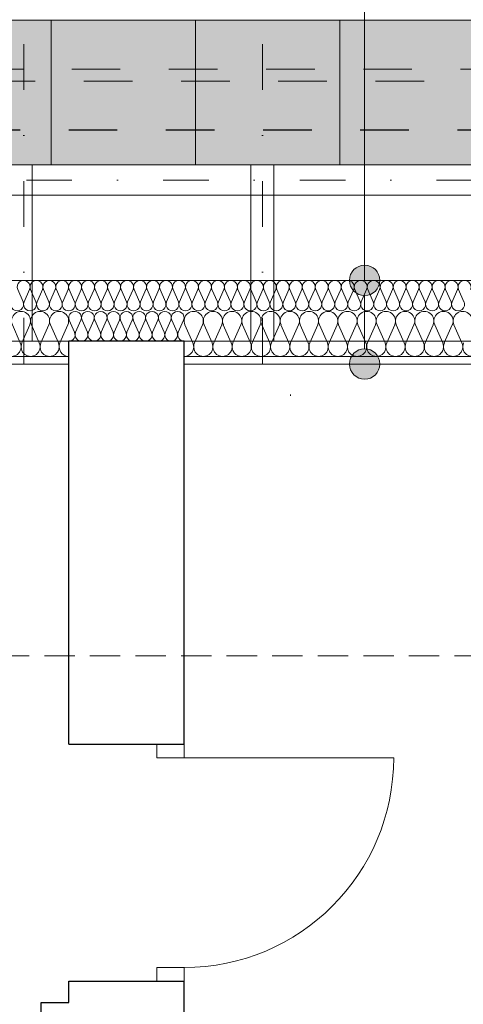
# Model space of a CAD drawing. Extents: x -613240 to -325500, y -25863 to 152403.
# Tile 211 of 254: x -427136 to -425676, y 106217 to 109455. Entities that reach past the tile are written whole.
import ezdxf

# ---------------------------------------------------------------- set-up
doc = ezdxf.new("R2010")
doc.units = 0
doc.header["$MEASUREMENT"] = 0
for name, pattern in [('Dot & Dashed', [450, 150, -150, 0, -150]), ('Krawędzie ukryte', [150, 100, -50]), ('Przerywana', [320, 160, -160])]:
    doc.linetypes.add(name, pattern=pattern)
for name, color, linetype, lineweight, true_color in [('Arch dachowki_Nr_Pióra__81', 7, 'Continuous', 9, 0x6a6a6a), ('Arch ocieplenie_Nr_Pióra__44', 7, 'Continuous', 13, 0x029e21), ('Arch wykończenie_Nr_Pióra__3', 7, 'Continuous', 18, 0xff6600), ('Arch wykończenie_Nr_Pióra__4', 7, 'Continuous', 13, 0x029e21), ('arch wypelnienia_Nr_Pióra__2', 7, 'Continuous', 13, 0x7f7f7f), ('instalacja CO_Nr_Pióra__4', 7, 'Continuous', 13, 0x029e21), ('Inwent Izolacje_Nr_Pióra__44', 7, 'Continuous', 13, 0x029e21), ('INWENT KONST. DREWNIANA_Nr_Pióra__2', 7, 'Continuous', 13, 0x7f7f7f), ('INWENT.ŚCIANY_Nr_Pióra__2', 7, 'Continuous', 13, 0x7f7f7f)]:
    doc.layers.add(name, color=color, linetype=linetype, lineweight=lineweight, true_color=true_color)
for name, color, linetype in [('Arch ocieplenie', 7, 'Continuous'), ('Arch opisy', 7, 'Continuous'), ('Inwent Izolacje', 7, 'Continuous')]:
    doc.layers.add(name, color=color, linetype=linetype)
for name, color, linetype, lineweight in [('Arch opisy_Nr_Pióra__21', 7, 'Continuous', 9), ('INWENT DACH_Nr_Pióra__21', 7, 'Continuous', 9), ('INWENT KONST. DREWNIANA_Nr_Pióra__21', 7, 'Continuous', 9), ('INWENT. DRZWI_Nr_Pióra__5', 7, 'Continuous', 13), ('INWENT.ŚCIANY_Nr_Pióra__1', 7, 'Continuous', 25), ('INWENT.ŚCIANY_Nr_Pióra__21', 7, 'Continuous', 9), ('Istniejące stropy_Nr_Pióra__5', 7, 'Continuous', 13)]:
    doc.layers.add(name, color=color, linetype=linetype, lineweight=lineweight)

# ---------------------------------------------------------------- blocks, each defined once
blk = doc.blocks.new('Izolacja cieplna 14_221', base_point=(-426974.9, 108497.6))
at = {"layer": 'Arch ocieplenie_Nr_Pióra__44', "linetype": 'Continuous'}
for p, q in [((-426973.2, 108567.8), (-426955.4, 108527.4)), ((-426951.8, 108527.4), (-426934, 108567.8)), ((-426930.4, 108567.8), (-426912.7, 108527.4)), ((-426909.1, 108527.4), (-426891.3, 108567.8)), ((-426887.7, 108567.8), (-426869.9, 108527.4)), ((-426866.3, 108527.4), (-426848.6, 108567.8)), ((-426845, 108567.8), (-426827.2, 108527.4)), ((-426823.6, 108527.4), (-426805.8, 108567.8)), ((-426802.2, 108567.8), (-426784.5, 108527.4)), ((-426780.9, 108527.4), (-426763.1, 108567.8)), ((-426759.5, 108567.8), (-426741.7, 108527.4)), ((-426738.2, 108527.4), (-426720.4, 108567.8)), ((-426716.8, 108567.8), (-426699, 108527.4)), ((-426695.4, 108527.4), (-426677.7, 108567.8)), ((-426674.1, 108567.8), (-426656.3, 108527.4)), ((-426652.7, 108527.4), (-426634.9, 108567.8)), ((-426631.3, 108567.8), (-426613.6, 108527.4)), ((-426610, 108527.4), (-426592.2, 108567.8)), ((-426588.6, 108567.8), (-426570.8, 108527.4)), ((-426567.2, 108527.4), (-426549.5, 108567.8)), ((-426545.9, 108567.8), (-426528.1, 108527.4)), ((-426524.5, 108527.4), (-426506.7, 108567.8)), ((-426503.2, 108567.8), (-426485.4, 108527.4)), ((-426481.8, 108527.4), (-426464, 108567.8)), ((-426460.4, 108567.8), (-426442.7, 108527.4)), ((-426439.1, 108527.4), (-426421.3, 108567.8)), ((-426417.7, 108567.8), (-426399.9, 108527.4)), ((-426396.3, 108527.4), (-426378.6, 108567.8)), ((-426375, 108567.8), (-426357.2, 108527.4)), ((-426353.6, 108527.4), (-426335.8, 108567.8)), ((-426332.2, 108567.8), (-426314.5, 108527.4)), ((-426310.9, 108527.4), (-426293.1, 108567.8)), ((-426289.5, 108567.8), (-426271.7, 108527.4)), ((-426268.2, 108527.4), (-426250.4, 108567.8)), ((-426246.8, 108567.8), (-426229, 108527.4)), ((-426225.4, 108527.4), (-426207.7, 108567.8)), ((-426204.1, 108567.8), (-426186.3, 108527.4)), ((-426182.7, 108527.4), (-426164.9, 108567.8)), ((-426161.3, 108567.8), (-426143.6, 108527.4)), ((-426140, 108527.4), (-426122.2, 108567.8)), ((-426118.6, 108567.8), (-426100.8, 108527.4)), ((-426097.2, 108527.4), (-426079.5, 108567.8)), ((-426075.9, 108567.8), (-426058.1, 108527.4)), ((-426054.5, 108527.4), (-426036.7, 108567.8)), ((-426033.2, 108567.8), (-426015.4, 108527.4)), ((-426011.8, 108527.4), (-425994, 108567.8)), ((-425990.4, 108567.8), (-425972.7, 108527.4)), ((-425969.1, 108527.4), (-425951.3, 108567.8)), ((-425947.7, 108567.8), (-425929.9, 108527.4)), ((-425926.3, 108527.4), (-425908.6, 108567.8)), ((-425905, 108567.8), (-425887.2, 108527.4)), ((-425883.6, 108527.4), (-425865.8, 108567.8)), ((-425862.2, 108567.8), (-425844.5, 108527.4)), ((-425840.9, 108527.4), (-425823.1, 108567.8)), ((-425819.5, 108567.8), (-425801.7, 108527.4)), ((-425798.2, 108527.4), (-425780.4, 108567.8)), ((-425776.8, 108567.8), (-425759, 108527.4)), ((-425755.4, 108527.4), (-425737.7, 108567.8)), ((-425734.1, 108567.8), (-425716.3, 108527.4)), ((-425712.7, 108527.4), (-425694.9, 108567.8)), ((-425691.3, 108567.8), (-425673.6, 108527.4))]:
    blk.add_line(p, q, dxfattribs=at)
for centre, start_param, end_param in [((-426953.6, 108576.3), 5.870392, 9.837571), ((-426910.9, 108576.3), 5.870392, 9.837571), ((-426868.1, 108576.3), 5.870392, 9.837571), ((-426825.4, 108576.3), 5.870392, 9.837571), ((-426782.7, 108576.3), 5.870392, 9.837571), ((-426739.9, 108576.3), 5.870392, 9.837571), ((-426697.2, 108576.3), 5.870392, 9.837571), ((-426654.5, 108576.3), 5.870392, 9.837571), ((-426611.8, 108576.3), 5.870392, 9.837571), ((-426569, 108576.3), 5.870392, 9.837571), ((-426526.3, 108576.3), 5.870392, 9.837571), ((-426483.6, 108576.3), 5.870392, 9.837571), ((-426440.9, 108576.3), 5.870392, 9.837571), ((-426398.1, 108576.3), 5.870392, 9.837571), ((-426355.4, 108576.3), 5.870392, 9.837571), ((-426312.7, 108576.3), 5.870392, 9.837571), ((-426269.9, 108576.3), 5.870392, 9.837571), ((-426227.2, 108576.3), 5.870392, 9.837571), ((-426184.5, 108576.3), 5.870392, 9.837571), ((-426141.8, 108576.3), 5.870392, 9.837571), ((-426099, 108576.3), 5.870392, 9.837571), ((-426056.3, 108576.3), 5.870392, 9.837571), ((-426013.6, 108576.3), 5.870392, 9.837571), ((-425970.9, 108576.3), 5.870392, 9.837571), ((-425928.1, 108576.3), 5.870392, 9.837571), ((-425885.4, 108576.3), 5.870392, 9.837571), ((-425842.7, 108576.3), 5.870392, 9.837571), ((-425799.9, 108576.3), 5.870392, 9.837571), ((-425757.2, 108576.3), 5.870392, 9.837571), ((-425714.5, 108576.3), 5.870392, 9.837571), ((-425671.8, 108576.3), 5.870392, 9.837571), ((-426974.9, 108518.9), 4.712389, 6.695979), ((-426932.2, 108518.9), 2.7288, 6.695979), ((-426889.5, 108518.9), 2.7288, 6.695979), ((-426846.8, 108518.9), 2.7288, 6.695979), ((-426804, 108518.9), 2.7288, 6.695979), ((-426761.3, 108518.9), 2.7288, 6.695979), ((-426718.6, 108518.9), 2.7288, 6.695979), ((-426675.9, 108518.9), 2.7288, 6.695979), ((-426633.1, 108518.9), 2.7288, 6.695979), ((-426590.4, 108518.9), 2.7288, 6.695979), ((-426547.7, 108518.9), 2.7288, 6.695979), ((-426504.9, 108518.9), 2.7288, 6.695979), ((-426462.2, 108518.9), 2.7288, 6.695979), ((-426419.5, 108518.9), 2.7288, 6.695979), ((-426376.8, 108518.9), 2.7288, 6.695979), ((-426334, 108518.9), 2.7288, 6.695979), ((-426291.3, 108518.9), 2.7288, 6.695979), ((-426248.6, 108518.9), 2.7288, 6.695979), ((-426205.9, 108518.9), 2.7288, 6.695979), ((-426163.1, 108518.9), 2.7288, 6.695979), ((-426120.4, 108518.9), 2.7288, 6.695979), ((-426077.7, 108518.9), 2.7288, 6.695979), ((-426034.9, 108518.9), 2.7288, 6.695979), ((-425992.2, 108518.9), 2.7288, 6.695979), ((-425949.5, 108518.9), 2.7288, 6.695979), ((-425906.8, 108518.9), 2.7288, 6.695979), ((-425864, 108518.9), 2.7288, 6.695979), ((-425821.3, 108518.9), 2.7288, 6.695979), ((-425778.6, 108518.9), 2.7288, 6.695979), ((-425735.9, 108518.9), 2.7288, 6.695979), ((-425693.1, 108518.9), 2.7288, 6.695979)]:
    blk.add_ellipse(centre, major_axis=(21.4, 0), ratio=0.995514, start_param=start_param, end_param=end_param, dxfattribs=at)
blk = doc.blocks.new('Izolacja cieplna 14_222', base_point=(-429854.9, 108497.6))
at = {"layer": 'Arch ocieplenie_Nr_Pióra__44', "linetype": 'Continuous'}
for p, q in [((-427142.6, 108567.8), (-427125, 108527.4)), ((-427121.4, 108527.4), (-427103.8, 108567.8)), ((-427100.2, 108567.8), (-427082.6, 108527.4)), ((-427079.1, 108527.4), (-427061.4, 108567.8)), ((-427057.9, 108567.8), (-427040.3, 108527.4)), ((-427036.7, 108527.4), (-427019.1, 108567.8)), ((-427015.5, 108567.8), (-426997.9, 108527.4)), ((-426994.3, 108527.4), (-426976.7, 108567.8))]:
    blk.add_line(p, q, dxfattribs=at)
for centre, start_param, end_param in [((-427123.2, 108576.3), 4.299595, 8.266775), ((-427080.8, 108576.3), 4.299595, 8.266775), ((-427038.5, 108576.3), 4.299595, 8.266775), ((-426996.1, 108576.3), 4.299595, 8.266775), ((-427144.4, 108518.9), 1.158004, 5.125183), ((-427102, 108518.9), 1.158004, 5.125183), ((-427059.7, 108518.9), 1.158004, 5.125183), ((-427017.3, 108518.9), 1.158004, 5.125183), ((-426974.9, 108518.9), 1.158004, 3.141593)]:
    blk.add_ellipse(centre, major_axis=(0, 21.3), ratio=0.995705, start_param=start_param, end_param=end_param, dxfattribs=at)
blk = doc.blocks.new('Izolacja cieplna 14_356', base_point=(-426974.9, 108397.6))
at = {"layer": 'Inwent Izolacje_Nr_Pióra__44', "linetype": 'Continuous'}
for p, q in [((-426973.2, 108466.5), (-426955.6, 108426.9)), ((-426952.1, 108426.9), (-426934.5, 108466.5)), ((-426931, 108466.5), (-426913.4, 108426.9)), ((-426909.8, 108426.9), (-426892.3, 108466.5)), ((-426888.7, 108466.5), (-426871.2, 108426.9)), ((-426867.6, 108426.9), (-426850.1, 108466.5)), ((-426846.5, 108466.5), (-426828.9, 108426.9)), ((-426825.4, 108426.9), (-426807.8, 108466.5)), ((-426804.3, 108466.5), (-426786.7, 108426.9)), ((-426783.2, 108426.9), (-426765.6, 108466.5)), ((-426762.1, 108466.5), (-426744.5, 108426.9)), ((-426741, 108426.9), (-426723.4, 108466.5)), ((-426719.8, 108466.5), (-426702.3, 108426.9)), ((-426698.7, 108426.9), (-426681.2, 108466.5)), ((-426677.6, 108466.5), (-426660.1, 108426.9)), ((-426656.5, 108426.9), (-426638.9, 108466.5)), ((-426635.4, 108466.5), (-426617.8, 108426.9)), ((-426614.3, 108426.9), (-426596.7, 108466.5))]:
    blk.add_line(p, q, dxfattribs=at)
for centre, start_param, end_param in [((-426953.8, 108474.9), 5.870392, 9.837571), ((-426911.6, 108474.9), 5.870392, 9.837571), ((-426869.4, 108474.9), 5.870392, 9.837571), ((-426827.2, 108474.9), 5.870392, 9.837571), ((-426784.9, 108474.9), 5.870392, 9.837571), ((-426742.7, 108474.9), 5.870392, 9.837571), ((-426700.5, 108474.9), 5.870392, 9.837571), ((-426658.3, 108474.9), 5.870392, 9.837571), ((-426616.1, 108474.9), 5.870392, 9.837571), ((-426974.9, 108418.5), 4.712389, 6.695979), ((-426932.7, 108418.5), 2.7288, 6.695979), ((-426890.5, 108418.5), 2.7288, 6.695979), ((-426848.3, 108418.5), 2.7288, 6.695979), ((-426806.1, 108418.5), 2.7288, 6.695979), ((-426763.8, 108418.5), 2.7288, 6.695979), ((-426721.6, 108418.5), 2.7288, 6.695979), ((-426679.4, 108418.5), 2.7288, 6.695979), ((-426637.2, 108418.5), 2.7288, 6.695979), ((-426594.9, 108418.5), 2.7288, 4.712389)]:
    blk.add_ellipse(centre, major_axis=(21.1, 0), ratio=0.988686, start_param=start_param, end_param=end_param, dxfattribs=at)
blk = doc.blocks.new('Izolacja cieplna 14_357', base_point=(-426594.9, 108347.6))
at = {"layer": 'Inwent Izolacje_Nr_Pióra__44', "linetype": 'Continuous'}
for p, q in [((-426592.3, 108451.6), (-426566, 108391.8)), ((-426560.7, 108391.8), (-426534.3, 108451.6)), ((-426529, 108451.6), (-426502.7, 108391.8)), ((-426497.4, 108391.8), (-426471.1, 108451.6)), ((-426465.8, 108451.6), (-426439.5, 108391.8)), ((-426434.1, 108391.8), (-426407.8, 108451.6)), ((-426402.5, 108451.6), (-426376.2, 108391.8)), ((-426370.9, 108391.8), (-426344.6, 108451.6)), ((-426339.2, 108451.6), (-426312.9, 108391.8)), ((-426307.6, 108391.8), (-426281.3, 108451.6)), ((-426276, 108451.6), (-426249.7, 108391.8)), ((-426244.4, 108391.8), (-426218, 108451.6)), ((-426212.7, 108451.6), (-426186.4, 108391.8)), ((-426181.1, 108391.8), (-426154.8, 108451.6)), ((-426149.5, 108451.6), (-426123.1, 108391.8)), ((-426117.8, 108391.8), (-426091.5, 108451.6)), ((-426086.2, 108451.6), (-426059.9, 108391.8)), ((-426054.6, 108391.8), (-426028.3, 108451.6)), ((-426022.9, 108451.6), (-425996.6, 108391.8)), ((-425991.3, 108391.8), (-425965, 108451.6)), ((-425959.7, 108451.6), (-425933.4, 108391.8)), ((-425928.1, 108391.8), (-425901.7, 108451.6)), ((-425896.4, 108451.6), (-425870.1, 108391.8)), ((-425864.8, 108391.8), (-425838.5, 108451.6)), ((-425833.2, 108451.6), (-425806.8, 108391.8)), ((-425801.5, 108391.8), (-425775.2, 108451.6)), ((-425769.9, 108451.6), (-425743.6, 108391.8)), ((-425738.3, 108391.8), (-425712, 108451.6)), ((-425706.6, 108451.6), (-425680.3, 108391.8))]:
    blk.add_line(p, q, dxfattribs=at)
for centre, start_param, end_param in [((-426563.3, 108464.2), 5.870392, 9.837571), ((-426500.1, 108464.2), 5.870392, 9.837571), ((-426436.8, 108464.2), 5.870392, 9.837571), ((-426373.5, 108464.2), 5.870392, 9.837571), ((-426310.3, 108464.2), 5.870392, 9.837571), ((-426247, 108464.2), 5.870392, 9.837571), ((-426183.8, 108464.2), 5.870392, 9.837571), ((-426120.5, 108464.2), 5.870392, 9.837571), ((-426057.2, 108464.2), 5.870392, 9.837571), ((-425994, 108464.2), 5.870392, 9.837571), ((-425930.7, 108464.2), 5.870392, 9.837571), ((-425867.4, 108464.2), 5.870392, 9.837571), ((-425804.2, 108464.2), 5.870392, 9.837571), ((-425740.9, 108464.2), 5.870392, 9.837571), ((-425677.7, 108464.2), 5.870392, 9.837571), ((-426594.9, 108379.1), 4.712389, 6.695979), ((-426531.7, 108379.1), 2.7288, 6.695979), ((-426468.4, 108379.1), 2.7288, 6.695979), ((-426405.2, 108379.1), 2.7288, 6.695979), ((-426341.9, 108379.1), 2.7288, 6.695979), ((-426278.6, 108379.1), 2.7288, 6.695979), ((-426215.4, 108379.1), 2.7288, 6.695979), ((-426152.1, 108379.1), 2.7288, 6.695979), ((-426088.9, 108379.1), 2.7288, 6.695979), ((-426025.6, 108379.1), 2.7288, 6.695979), ((-425962.3, 108379.1), 2.7288, 6.695979), ((-425899.1, 108379.1), 2.7288, 6.695979), ((-425835.8, 108379.1), 2.7288, 6.695979), ((-425772.6, 108379.1), 2.7288, 6.695979), ((-425709.3, 108379.1), 2.7288, 6.695979), ((-425646, 108379.1), 2.7288, 6.695979)]:
    blk.add_ellipse(centre, major_axis=(31.6, 0), ratio=0.996071, start_param=start_param, end_param=end_param, dxfattribs=at)
blk = doc.blocks.new('Izolacja cieplna 14_358', base_point=(-429854.9, 108347.6))
at = {"layer": 'Inwent Izolacje_Nr_Pióra__44', "linetype": 'Continuous'}
for p, q in [((-427160.1, 108451.6), (-427134.1, 108391.8)), ((-427128.8, 108391.8), (-427102.8, 108451.6)), ((-427097.5, 108451.6), (-427071.5, 108391.8)), ((-427066.2, 108391.8), (-427040.2, 108451.6)), ((-427034.9, 108451.6), (-427008.9, 108391.8)), ((-427003.6, 108391.8), (-426977.6, 108451.6))]:
    blk.add_line(p, q, dxfattribs=at)
for centre, start_param, end_param in [((-427131.5, 108464.2), 4.299595, 8.266775), ((-427068.9, 108464.2), 4.299595, 8.266775), ((-427006.3, 108464.2), 4.299595, 8.266775), ((-427162.8, 108379.1), 1.158004, 5.125183), ((-427100.2, 108379.1), 1.158004, 5.125183), ((-427037.6, 108379.1), 1.158004, 5.125183), ((-426974.9, 108379.1), 1.158004, 3.141593)]:
    blk.add_ellipse(centre, major_axis=(0, 31.5), ratio=0.993594, start_param=start_param, end_param=end_param, dxfattribs=at)
blk = doc.blocks.new('Linia_172', base_point=(-426000.6, 108597.6))
at = {"layer": 'Arch opisy_Nr_Pióra__21', "linetype": 'Continuous'}
blk.add_line((-426000.6, 108597.6), (-426000.6, 109871.8), dxfattribs=at)
blk.add_circle((-426000.6, 110171.8), 300, dxfattribs=at)
blk = doc.blocks.new('Linia_173', base_point=(-426000.6, 108322.6))
at = {"layer": 'Arch opisy_Nr_Pióra__21', "linetype": 'Continuous'}
for points in [[(-425950.6, 108597.6), (-425954.4, 108616.7), (-425965.2, 108633), (-425981.4, 108643.8), (-426000.6, 108647.6), (-426019.7, 108643.8), (-426035.9, 108633), (-426046.8, 108616.7), (-426050.6, 108597.6), (-426046.8, 108578.5), (-426035.9, 108562.3), (-426019.7, 108551.4), (-426000.6, 108547.6), (-425981.4, 108551.4), (-425965.2, 108562.3), (-425954.4, 108578.5)], [(-425950.6, 108322.6), (-425954.4, 108341.7), (-425965.2, 108358), (-425981.4, 108368.8), (-426000.6, 108372.6), (-426019.7, 108368.8), (-426035.9, 108358), (-426046.8, 108341.7), (-426050.6, 108322.6), (-426046.8, 108303.5), (-426035.9, 108287.3), (-426019.7, 108276.4), (-426000.6, 108272.6), (-425981.4, 108276.4), (-425965.2, 108287.3), (-425954.4, 108303.5)]]:
    blk.add_hatch(color=256, dxfattribs=at).paths.add_polyline_path(points, flags=0)
blk.add_line((-426000.6, 108372.6), (-426000.6, 108547.6), dxfattribs=at)
for centre in [(-426000.6, 108597.6), (-426000.6, 108322.6)]:
    blk.add_circle(centre, 50, dxfattribs=at)

msp = doc.modelspace()

# ---------------------------------------------------------------- hatches: boundary and pattern name
at = {"layer": 'arch wypelnienia_Nr_Pióra__2', "linetype": 'Continuous', "lineweight": 0, "true_color": 0x3f3f3f}
msp.add_hatch(color=250, dxfattribs=at).paths.add_polyline_path([(-414324.9, 108977.6), (-430714.9, 108977.6), (-430714.9, 109453.8), (-414324.9, 109453.8)], flags=0)

# ---------------------------------------------------------------- linework, layer by layer
at = {"layer": 'Arch dachowki_Nr_Pióra__81', "linetype": 'Continuous'}
for p, q in [((-427032.4, 108977.6), (-427032.4, 109453.8)), ((-426557.4, 108977.6), (-426557.4, 109453.8)), ((-426082.4, 108977.6), (-426082.4, 109453.8))]:
    msp.add_line(p, q, dxfattribs=at)
at = {"layer": 'Arch wykończenie_Nr_Pióra__3', "linetype": 'Przerywana'}
msp.add_line((-430484.9, 109292.6), (-414514.9, 109292.6), dxfattribs=at)
at = {"layer": 'Arch wykończenie_Nr_Pióra__4', "linetype": 'Continuous'}
msp.add_line((-429804.9, 108597.6), (-423684.9, 108597.6), dxfattribs=at)
at = {"layer": 'instalacja CO_Nr_Pióra__4', "linetype": 'Continuous'}
msp.add_line((-426244.9, 108222.6), (-426244.9, 108217.6), dxfattribs=at)
at = {"layer": 'INWENT DACH_Nr_Pióra__21', "linetype": 'Continuous'}
msp.add_line((-414324.9, 109453.8), (-430714.9, 109453.8), dxfattribs=at)
at = {"layer": 'INWENT KONST. DREWNIANA_Nr_Pióra__2', "linetype": 'Continuous'}
for p, q in [((-427094.9, 108977.6), (-427094.9, 108397.6)), ((-426374.9, 108977.6), (-426374.9, 108397.6)), ((-426299.9, 108977.6), (-426299.9, 108397.6))]:
    msp.add_line(p, q, dxfattribs=at)
at = {"layer": 'INWENT KONST. DREWNIANA_Nr_Pióra__21', "linetype": 'Dot & Dashed'}
for p, q in [((-427122.4, 109374.2), (-427122.4, 108292.6)), ((-426337.4, 109374.2), (-426337.4, 108322.6)), ((-430714.9, 108927.6), (-414324.9, 108927.6)), ((-430714.9, 108927.6), (-414324.9, 108927.6))]:
    msp.add_line(p, q, dxfattribs=at)
at = {"layer": 'INWENT KONST. DREWNIANA_Nr_Pióra__21', "linetype": 'Continuous'}
for p, q in [((-414324.9, 108977.6), (-430714.9, 108977.6)), ((-414324.9, 108877.6), (-430714.9, 108877.6))]:
    msp.add_line(p, q, dxfattribs=at)
at = {"layer": 'INWENT. DRZWI_Nr_Pióra__5', "linetype": 'Continuous'}
for p, q in [((-426684.9, 107027.6), (-426684.9, 107072.6)), ((-426594.9, 107072.6), (-426594.9, 107027.6)), ((-426594.9, 107027.6), (-426684.9, 107027.6)), ((-426594.9, 107027.6), (-425904.9, 107027.6)), ((-426594.9, 106337.6), (-426684.9, 106337.6)), ((-426684.9, 106337.6), (-426684.9, 106292.6)), ((-426594.9, 106292.6), (-426594.9, 106337.6))]:
    msp.add_line(p, q, dxfattribs=at)
msp.add_arc((-426594.9, 107027.6), 690, 270, 0, dxfattribs=at)
at = {"layer": 'INWENT.ŚCIANY_Nr_Pióra__1', "linetype": 'Przerywana'}
msp.add_line((-429854.9, 109092.6), (-415204.9, 109092.6), dxfattribs=at)
at = {"layer": 'INWENT.ŚCIANY_Nr_Pióra__1', "linetype": 'Continuous'}
for p, q in [((-426974.9, 107072.6), (-426974.9, 108397.6)), ((-426594.9, 108397.6), (-426974.9, 108397.6)), ((-426594.9, 107072.6), (-426594.9, 108397.6)), ((-426974.9, 107072.6), (-426594.9, 107072.6)), ((-426974.9, 106222.6), (-426974.9, 106292.6)), ((-426974.9, 106292.6), (-426594.9, 106292.6)), ((-426594.9, 105032.6), (-426594.9, 106292.6)), ((-427064.9, 105012.6), (-427064.9, 106222.6)), ((-427064.9, 106222.6), (-426974.9, 106222.6))]:
    msp.add_line(p, q, dxfattribs=at)
at = {"layer": 'INWENT.ŚCIANY_Nr_Pióra__2', "linetype": 'Przerywana'}
msp.add_line((-430444.9, 109252.6), (-414594.9, 109252.6), dxfattribs=at)
at = {"layer": 'INWENT.ŚCIANY_Nr_Pióra__21', "linetype": 'Continuous'}
for p, q in [((-429854.9, 108397.6), (-426974.9, 108397.6)), ((-423654.9, 108397.6), (-426594.9, 108397.6)), ((-429854.9, 108347.6), (-426974.9, 108347.6)), ((-429854.9, 108322.6), (-426974.9, 108322.6)), ((-423529.9, 108347.6), (-426594.9, 108347.6)), ((-423504.9, 108322.6), (-426594.9, 108322.6))]:
    msp.add_line(p, q, dxfattribs=at)
at = {"layer": 'Istniejące stropy_Nr_Pióra__5', "linetype": 'Krawędzie ukryte'}
msp.add_line((-423504.9, 107362.6), (-429854.9, 107362.6), dxfattribs=at)

# ---------------------------------------------------------------- block references
at = {"layer": 'Arch ocieplenie', "color": 104, "linetype": 'Continuous', "lineweight": 13, "true_color": 0x029e21}
for name, p in [('Izolacja cieplna 14_222', (-429854.9, 108497.6)), ('Izolacja cieplna 14_221', (-426974.9, 108497.6))]:
    msp.add_blockref(name, p, dxfattribs=at)
at = {"layer": 'Arch opisy', "linetype": 'Continuous'}
for name, p in [('Linia_172', (-426000.6, 108597.6)), ('Linia_173', (-426000.6, 108322.6))]:
    msp.add_blockref(name, p, dxfattribs=at)
at = {"layer": 'Inwent Izolacje', "color": 104, "linetype": 'Continuous', "lineweight": 13, "true_color": 0x029e21}
for name, p in [('Izolacja cieplna 14_358', (-429854.9, 108347.6)), ('Izolacja cieplna 14_356', (-426974.9, 108397.6)), ('Izolacja cieplna 14_357', (-426594.9, 108347.6))]:
    msp.add_blockref(name, p, dxfattribs=at)

doc.saveas('drawing.dxf')
